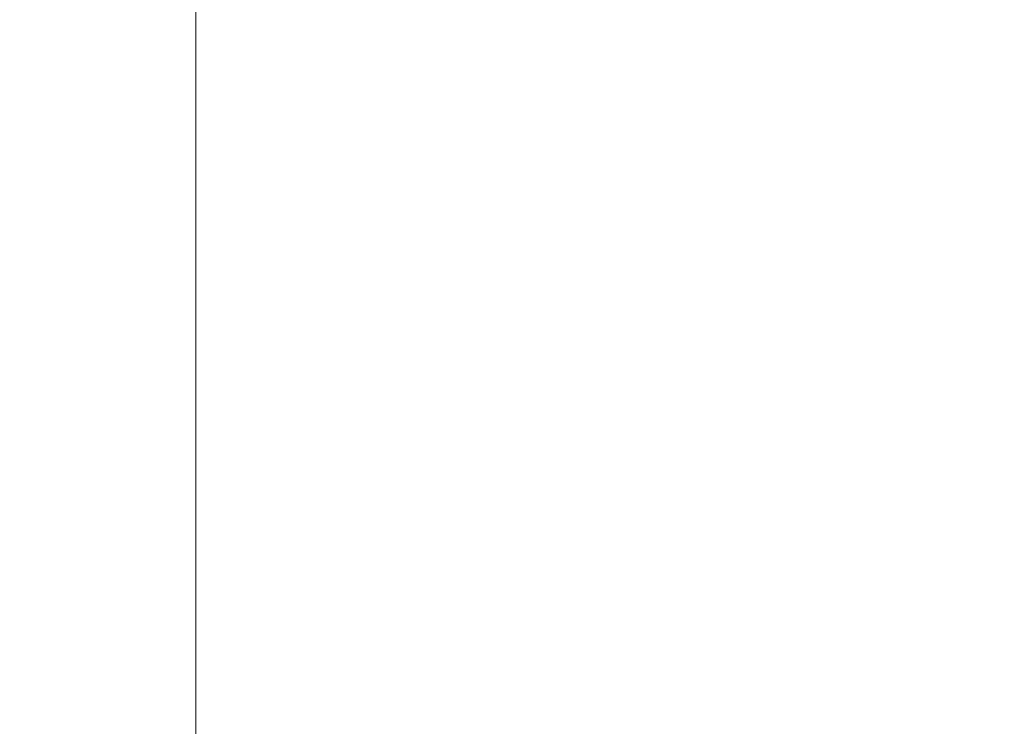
# Model space of a CAD drawing. Header units: millimetres. Extents: x -276 to 275, y -103 to 102.
# Tile 229 of 256: x -3.43086 to -3.42705, y -17.99796 to -17.99522. Entities that reach past the tile are written whole.
import ezdxf

# ---------------------------------------------------------------- set-up
doc = ezdxf.new("R2010")
doc.units = ezdxf.units.MM
doc.layers.add('G-IMPT', color=8, linetype='Continuous')

# ---------------------------------------------------------------- blocks, each defined once
blk = doc.blocks.new('QS5590_dwg-72702-View 1')
at = {"layer": 'G-IMPT', "lineweight": 9}
mesh = blk.add_polyface(dxfattribs=at)
corners = [(-13.5000004, -18.0000005, 3.4641017), (-13.5000004, -13.0000002, 3.4641017), (-12.0155445, -13.0000002, 4.3211525), (-12.0155445, -18.0000005, 4.3211525)]
mesh.append_faces([[corners[k] for k in face] for face in [(0, 1, 2, 3)]])
mesh = blk.add_polyface(dxfattribs=at)
corners = [(-13.5000004, -13.0000002, 3.4641017), (-13.5000004, -18.0000005, 3.4641017), (-13.5000004, -18.0000005, 1.7500001), (-13.5000004, -13.0000002, 1.7500001)]
mesh.append_faces([[corners[k] for k in face] for face in [(0, 1, 2, 3)]])
mesh = blk.add_polyface(dxfattribs=at)
corners = [(-1.5, -13.0000002, 3.4641017), (-1.5, -18.0000005, 3.4641017), (-2.9844554, -18.0000005, 4.3211525), (-2.9844554, -13.0000002, 4.3211525)]
mesh.append_faces([[corners[k] for k in face] for face in [(0, 1, 2, 3)]])
mesh = blk.add_polyface(dxfattribs=at)
corners = [(-1.5, -18.0000005, 3.4641017), (-1.5, -13.0000002, 3.4641017), (-1.5, -13.0000002, 1.7500001), (-1.5, -18.0000005, 1.7500001)]
mesh.append_faces([[corners[k] for k in face] for face in [(0, 1, 2, 3)]])

msp = doc.modelspace()

# ---------------------------------------------------------------- block references
at = {"layer": 'G-IMPT', "lineweight": 9, "extrusion": (-1, 0, 0), "rotation": 90}
msp.add_blockref('QS5590_dwg-72702-View 1', (0, 37.0838961, -0.0339207), dxfattribs=at)

doc.saveas('drawing.dxf')
